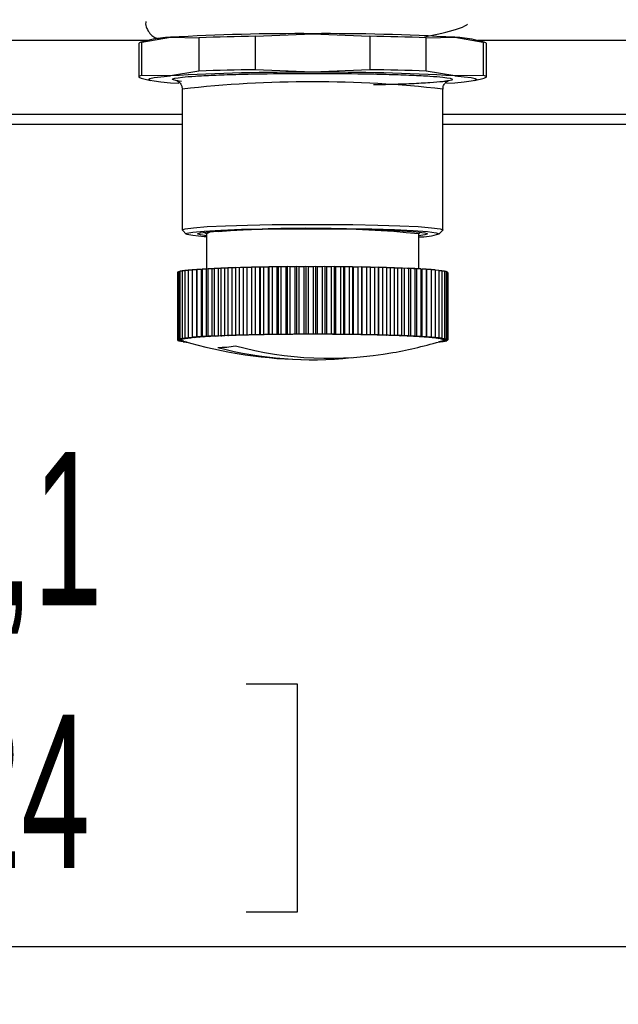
# Model space of a CAD drawing. Header units: millimetres. Extents: x 0 to 1260, y 0 to 891.
# Tile 31 of 56: x 722 to 753, y 213 to 264. Entities that reach past the tile are written whole.
import ezdxf

# ---------------------------------------------------------------- set-up
doc = ezdxf.new("R2010")
doc.units = ezdxf.units.MM
doc.header["$LTSCALE"] = 3
doc.layers.add('FORMAT', color=7, linetype='Continuous')
doc.styles.add('SLDTEXTSTYLE0', font='TXT', dxfattribs={"width": 0.605})
doc.dimstyles.new('SLDDIMSTYLE3', dxfattribs={"dimtxt": 7.704956, "dimasz": 9.906, "dimexe": 0, "dimexo": 0.0625, "dimgap": 1.926239, "dimtad": 1, "dimdec": 1, "dimrnd": 1e-09, "dimzin": 12, "dimdsep": 46, "dimtxsty": 'SLDTEXTSTYLE0', "dimsah": 1, "dimcen": 0.09, "dimadec": 0, "dimazin": 3, "dimtfac": 1, "dimtdec": 1, "dimtofl": 0, "dimtmove": 0, "dimatfit": 3, "dimfxl": 1, "dimfrac": 2, "dimtolj": 1, "dimtzin": 12, "dimarcsym": 0})

# ---------------------------------------------------------------- blocks, each defined once
blk = doc.blocks.new('_D_17')
at = {"layer": 'FORMAT'}
for p, q in [((656.47, 282.225), (656.47, 213.478)), ((789.559, 279.85), (789.559, 213.478)), ((712.726, 230.075), (710.08, 230.075)), ((710.08, 230.075), (710.08, 218.242)), ((733.304, 230.075), (735.95, 230.075)), ((735.95, 230.075), (735.95, 218.242)), ((710.08, 218.242), (712.726, 218.242)), ((735.95, 218.242), (733.304, 218.242)), ((656.47, 216.478), (789.559, 216.478))]:
    blk.add_line(p, q, dxfattribs=at)
for points in [[(656.47, 216.478), (666.376, 214.954), (666.376, 218.002)], [(789.559, 216.478), (779.653, 218.002), (779.653, 214.954)]]:
    blk.add_solid(points, dxfattribs=at)
at = {"layer": 'FORMAT', "char_height": 7.9375, "attachment_point": 1, "style": 'SLDTEXTSTYLE0'}
for s, insert in [('133,1', (709.786, 242.071)), ('5,24', (712.726, 228.474))]:
    blk.add_mtext(s, dxfattribs=dict(at, insert=insert))

msp = doc.modelspace()

# ---------------------------------------------------------------- linework, layer by layer
at = {"color": 7, "linetype": 'Continuous', "lineweight": 25}
for p, q in [((727.906085, 263.29237), (729.385105, 263.537958)), ((729.385105, 263.537958), (730.864125, 263.515853)), ((730.864125, 263.515853), (730.864125, 261.78545)), ((733.788281, 263.589494), (736.746321, 263.723341)), ((733.788281, 261.859091), (733.788281, 263.589494)), ((736.746321, 263.723341), (739.704361, 263.589494)), ((739.704361, 263.589494), (739.704361, 261.859091)), ((742.540295, 263.567877), (743.440459, 263.743931)), ((742.628517, 263.515853), (744.107537, 263.537958)), ((742.628517, 261.78545), (742.628517, 263.515853)), ((744.107537, 263.537958), (745.586556, 263.29237)), ((728.192804, 263.368852), (720.118926, 263.368852)), ((727.746321, 263.218729), (727.746321, 261.488327)), ((728.359922, 263.41299), (727.866604, 263.282697)), ((727.906085, 261.561968), (727.906085, 263.29237)), ((745.626037, 263.282697), (745.13272, 263.41299)), ((753.692804, 263.368852), (745.299837, 263.368852)), ((745.586556, 263.29237), (745.586556, 261.561968)), ((745.746321, 261.488327), (745.746321, 263.218729)), ((729.385105, 261.539862), (727.906085, 261.561968)), ((730.864125, 261.78545), (729.385105, 261.539862)), ((736.746321, 261.725244), (733.788281, 261.859091)), ((739.704361, 261.859091), (736.746321, 261.725244)), ((744.107537, 261.539862), (742.628517, 261.78545)), ((745.586556, 261.561968), (744.107537, 261.539862)), ((727.866604, 261.424359), (728.359922, 261.294065)), ((729.829509, 261.138982), (729.385105, 261.169097)), ((744.107537, 261.169097), (743.679546, 261.139987)), ((745.13272, 261.294065), (745.626037, 261.424359)), ((729.996321, 260.854955), (729.996321, 253.561903)), ((743.496321, 253.561903), (743.496321, 260.854955)), ((729.996321, 259.537735), (717.996321, 259.537735)), ((755.496321, 259.537735), (743.496321, 259.537735)), ((717.996321, 259.037174), (729.996321, 259.037174)), ((743.496321, 259.037174), (755.496321, 259.037174)), ((730.002757, 253.549048), (730.202567, 253.349619)), ((731.15149, 253.451504), (731.246321, 253.356854)), ((731.246321, 253.362094), (731.246321, 251.539081)), ((742.246321, 253.356854), (742.341151, 253.451504)), ((742.246321, 251.546403), (742.246321, 253.362094)), ((743.290075, 253.349619), (743.489884, 253.549048)), ((743.496321, 253.561903), (743.489884, 253.549048)), ((729.757162, 251.359941), (729.747021, 251.359677)), ((729.747021, 251.359677), (729.747021, 247.863008)), ((729.801354, 251.381959), (729.757162, 251.380985)), ((729.757162, 251.380985), (729.757162, 247.884316)), ((729.87938, 251.403641), (729.801354, 251.402209)), ((729.801354, 251.402209), (729.801354, 247.905541)), ((729.990862, 251.424904), (729.87938, 251.423248)), ((729.87938, 251.423248), (729.87938, 247.926579)), ((730.135256, 251.445663), (729.990862, 251.443998)), ((729.990862, 251.443998), (729.990862, 247.947329)), ((730.311858, 251.465829), (730.135256, 251.464358)), ((730.135256, 251.464358), (730.135256, 247.967689)), ((730.519808, 251.485313), (730.311858, 251.484229)), ((730.311858, 251.484229), (730.311858, 247.987561)), ((730.751612, 251.504011), (730.519808, 251.503515)), ((730.519808, 251.503515), (730.519808, 248.006846)), ((730.751612, 248.007342), (730.751612, 251.504011)), ((730.758093, 251.522121), (730.758093, 248.025452)), ((730.990127, 251.52191), (730.758093, 251.522121)), ((730.990127, 248.025242), (730.990127, 251.52191)), ((731.025552, 251.539956), (731.025552, 248.043287)), ((731.256684, 251.53904), (731.025552, 251.539956)), ((731.256684, 248.042372), (731.256684, 251.53904)), ((731.320882, 251.556934), (731.320882, 248.060265)), ((731.549987, 251.555317), (731.320882, 251.556934)), ((731.549987, 248.058649), (731.549987, 251.555317)), ((731.642645, 251.572972), (731.642645, 248.076304)), ((731.868606, 251.570663), (731.642645, 251.572972)), ((731.868606, 248.073994), (731.868606, 251.570663)), ((731.989271, 251.587992), (731.989271, 248.091324)), ((732.210989, 251.585001), (731.989271, 251.587992)), ((732.210989, 248.088332), (732.210989, 251.585001)), ((732.359074, 251.601921), (732.359074, 248.105252)), ((732.575467, 251.598262), (732.359074, 251.601921)), ((732.575467, 248.101593), (732.575467, 251.598262)), ((732.750251, 251.614691), (732.750251, 248.118022)), ((732.960265, 251.610382), (732.750251, 251.614691)), ((732.960265, 248.113714), (732.960265, 251.610382)), ((733.160897, 251.626239), (733.160897, 248.12957)), ((733.363509, 251.621302), (733.160897, 251.626239)), ((733.363509, 248.124633), (733.363509, 251.621302)), ((733.58901, 251.63651), (733.576098, 251.626402)), ((733.576098, 251.626402), (733.576098, 248.129733)), ((733.58901, 251.63651), (733.58901, 248.139841)), ((733.783233, 251.630968), (733.58901, 251.63651)), ((733.783233, 248.1343), (733.783233, 251.630968)), ((734.032505, 251.645453), (734.003461, 251.635409)), ((734.003461, 251.635409), (734.003461, 248.13874)), ((734.032505, 251.645453), (734.032505, 248.148784)), ((734.217393, 251.639334), (734.032505, 251.645453)), ((734.217393, 248.142665), (734.217393, 251.639334)), ((734.489222, 251.653025), (734.444186, 251.643094)), ((734.444186, 251.643094), (734.444186, 248.146425)), ((734.489222, 251.653025), (734.489222, 248.156356)), ((734.663874, 251.646358), (734.489222, 251.653025)), ((734.663874, 248.149689), (734.663874, 251.646358)), ((734.956935, 251.659188), (734.896127, 251.649419)), ((734.896127, 251.649419), (734.896127, 248.15275)), ((734.956935, 251.659188), (734.956935, 248.16252)), ((735.1205, 251.652007), (734.956935, 251.659188)), ((735.1205, 248.155338), (735.1205, 251.652007)), ((735.433366, 251.663914), (735.357083, 251.654353)), ((735.357083, 251.654353), (735.357083, 248.157684)), ((735.433366, 251.663914), (735.433366, 248.167245)), ((735.585047, 251.656252), (735.433366, 251.663914)), ((735.585047, 248.159583), (735.585047, 251.656252)), ((735.916194, 251.667178), (735.824806, 251.657873)), ((735.824806, 251.657873), (735.824806, 248.161204)), ((735.916194, 251.667178), (735.916194, 248.17051)), ((736.055252, 251.659073), (735.916194, 251.667178)), ((736.055252, 248.162405), (736.055252, 251.659073)), ((736.403065, 251.668966), (736.297019, 251.659961)), ((736.297019, 251.659961), (736.297019, 248.163292)), ((736.403065, 251.668966), (736.403065, 248.172297)), ((736.528823, 251.660457), (736.403065, 251.668966)), ((736.528823, 248.163789), (736.528823, 251.660457)), ((736.891609, 251.669267), (736.771421, 251.660607)), ((736.771421, 251.660607), (736.771421, 248.163938)), ((736.891609, 251.669267), (736.891609, 248.172598)), ((737.003454, 251.660397), (736.891609, 251.669267)), ((737.003454, 248.163728), (737.003454, 251.660397)), ((737.379445, 251.668082), (737.245701, 251.659808)), ((737.245701, 251.659808), (737.245701, 248.163139)), ((737.379445, 251.668082), (737.379445, 248.171413)), ((737.476833, 251.658893), (737.379445, 251.668082)), ((737.476833, 248.162224), (737.476833, 251.658893)), ((737.864197, 251.665414), (737.717547, 251.657568)), ((737.717547, 251.657568), (737.717547, 248.160899)), ((737.864197, 251.665414), (737.864197, 248.168746)), ((737.946652, 251.655951), (737.864197, 251.665414)), ((737.946652, 248.159283), (737.946652, 251.655951)), ((738.343503, 251.661279), (738.184662, 251.653898)), ((738.184662, 251.653898), (738.184662, 248.157229)), ((738.343503, 251.661279), (738.343503, 248.16461)), ((738.410624, 251.651588), (738.343503, 251.661279)), ((738.410624, 248.154919), (738.410624, 251.651588)), ((738.815027, 251.655695), (738.64477, 251.648815)), ((738.64477, 251.648815), (738.64477, 248.152146)), ((738.815027, 251.655695), (738.815027, 248.159026)), ((738.866487, 251.645823), (738.815027, 251.655695)), ((738.866487, 248.149155), (738.866487, 251.645823)), ((739.276473, 251.64869), (739.095628, 251.642345)), ((739.095628, 251.642345), (739.095628, 248.145676)), ((739.276473, 251.64869), (739.276473, 248.152021)), ((739.312021, 251.638686), (739.276473, 251.64869)), ((739.312021, 248.142017), (739.312021, 251.638686)), ((739.725592, 251.640298), (739.535041, 251.634519)), ((739.535041, 251.634519), (739.535041, 248.13785)), ((739.725592, 251.640298), (739.725592, 248.143629)), ((739.745055, 251.63021), (739.725592, 251.640298)), ((739.745055, 248.133541), (739.745055, 251.63021)), ((740.160196, 251.630559), (739.960868, 251.625374)), ((739.960868, 251.625374), (739.960868, 248.128705)), ((740.160196, 251.630559), (740.160196, 248.133891)), ((740.16348, 251.620437), (740.160196, 251.630559)), ((740.16348, 248.123768), (740.16348, 251.620437)), ((740.578168, 251.619523), (740.371033, 251.614956)), ((740.371033, 251.614956), (740.371033, 248.118288)), ((740.578168, 251.619523), (740.578168, 248.122854)), ((740.977472, 251.607241), (740.76354, 251.603316)), ((740.76354, 251.603316), (740.76354, 248.106647)), ((740.977472, 251.607241), (740.977472, 248.110572)), ((741.356162, 251.593774), (741.136475, 251.59051)), ((741.136475, 251.59051), (741.136475, 248.093841)), ((741.356162, 251.593774), (741.356162, 248.097105)), ((741.712394, 251.579188), (741.488021, 251.5766)), ((741.488021, 251.5766), (741.488021, 248.079931)), ((741.712394, 251.579188), (741.712394, 248.082519)), ((742.044431, 251.563553), (741.816466, 251.561654)), ((741.816466, 251.561654), (741.816466, 248.064986)), ((742.044431, 251.563553), (742.044431, 248.066884)), ((742.350656, 251.546946), (742.120211, 251.545746)), ((742.120211, 251.545746), (742.120211, 248.049077)), ((742.350656, 251.546946), (742.350656, 248.050278)), ((742.629578, 251.529448), (742.397774, 251.528952)), ((742.397774, 251.528952), (742.397774, 248.032283)), ((742.629578, 251.529448), (742.629578, 248.032779)), ((742.647803, 251.511354), (742.647803, 248.014685)), ((742.879837, 251.511144), (742.647803, 251.511354)), ((742.879837, 251.511144), (742.879837, 248.014475)), ((743.100214, 251.492123), (742.879837, 251.492996)), ((743.100214, 251.492123), (743.100214, 247.995454)), ((743.289636, 251.472477), (743.100214, 251.473814)), ((743.289636, 251.472477), (743.289636, 247.975809)), ((743.447179, 251.452304), (743.289636, 251.453914)), ((743.447179, 251.452304), (743.447179, 247.955635)), ((743.572076, 251.4317), (743.447179, 251.433385)), ((743.572076, 251.4317), (743.572076, 247.935031)), ((743.663719, 251.410766), (743.572076, 251.412315)), ((743.663719, 251.410766), (743.663719, 247.914097)), ((743.721661, 251.389604), (743.663719, 251.390793)), ((743.721661, 251.389604), (743.721661, 247.892935)), ((743.74562, 251.368318), (743.721661, 251.368901)), ((743.74562, 251.368318), (743.74562, 247.871649)), ((729.94635, 247.868193), (729.747021, 247.863008)), ((729.747021, 247.863008), (729.949633, 247.858071)), ((729.964297, 247.888882), (729.757162, 247.884316)), ((729.757162, 247.884316), (729.951385, 247.878774)), ((729.77098, 247.862424), (729.77098, 247.841722)), ((729.961531, 247.847501), (729.77098, 247.841722)), ((729.77098, 247.841722), (729.980994, 247.837413)), ((730.015286, 247.909465), (729.801354, 247.905541)), ((729.801354, 247.905541), (729.986241, 247.899422)), ((729.828922, 247.840533), (729.828922, 247.82056)), ((730.009767, 247.826905), (729.828922, 247.82056)), ((729.828922, 247.82056), (730.045315, 247.816901)), ((730.099068, 247.929843), (729.87938, 247.926579)), ((729.87938, 247.926579), (730.054032, 247.919912)), ((729.920565, 247.81901), (729.920565, 247.799626)), ((730.079923, 247.806065), (729.920565, 247.799626)), ((729.920565, 247.799626), (730.110603, 247.797062)), ((729.94635, 247.868193), (729.94635, 247.878918)), ((729.964297, 247.888882), (729.964297, 247.900148)), ((730.215235, 247.949917), (729.990862, 247.947329)), ((729.990862, 247.947329), (730.154427, 247.940147)), ((730.015286, 247.909465), (730.015286, 247.921391)), ((730.045462, 247.797941), (730.045462, 247.779022)), ((730.155003, 247.784112), (730.045462, 247.779022)), ((730.045462, 247.779022), (730.177193, 247.777676)), ((730.099068, 247.929843), (730.099068, 247.942578)), ((730.36322, 247.969588), (730.135256, 247.967689)), ((730.135256, 247.967689), (730.286937, 247.960027)), ((730.203006, 247.770218), (730.203006, 247.758848)), ((730.236345, 247.760632), (730.203006, 247.758848)), ((730.203006, 247.758848), (730.243569, 247.758562)), ((730.215235, 247.949917), (730.215235, 247.963649)), ((730.542304, 247.988761), (730.311858, 247.987561)), ((730.311858, 247.987561), (730.450916, 247.979456)), ((730.36322, 247.969588), (730.36322, 247.984567)), ((730.751612, 248.007342), (730.519808, 248.006846)), ((730.519808, 248.006846), (730.645566, 247.998338)), ((730.542304, 247.988761), (730.542304, 248.005324)), ((730.990127, 248.025242), (730.758093, 248.025452)), ((730.758093, 248.025452), (730.869938, 248.016582)), ((731.256684, 248.042372), (731.025552, 248.043287)), ((731.025552, 248.043287), (731.122939, 248.034098)), ((731.549987, 248.058649), (731.320882, 248.060265)), ((731.320882, 248.060265), (731.403337, 248.050802)), ((731.868606, 248.073994), (731.642645, 248.076304)), ((731.642645, 248.076304), (731.709766, 248.066613)), ((732.210989, 248.088332), (731.989271, 248.091324)), ((731.989271, 248.091324), (732.040731, 248.081452)), ((732.575467, 248.101593), (732.359074, 248.105252)), ((732.359074, 248.105252), (732.394623, 248.095249)), ((732.960265, 248.113714), (732.750251, 248.118022)), ((732.750251, 248.118022), (732.769715, 248.107934)), ((733.363509, 248.124633), (733.160897, 248.12957)), ((733.160897, 248.12957), (733.16418, 248.119448)), ((733.58901, 248.139841), (733.576098, 248.129733)), ((733.783233, 248.1343), (733.58901, 248.139841)), ((734.032505, 248.148784), (734.003461, 248.13874)), ((734.217393, 248.142665), (734.032505, 248.148784)), ((734.489222, 248.156356), (734.444186, 248.146425)), ((734.663874, 248.149689), (734.489222, 248.156356)), ((734.956935, 248.16252), (734.896127, 248.15275)), ((735.1205, 248.155338), (734.956935, 248.16252)), ((735.433366, 248.167245), (735.357083, 248.157684)), ((735.585047, 248.159583), (735.433366, 248.167245)), ((735.916194, 248.17051), (735.824806, 248.161204)), ((736.055252, 248.162405), (735.916194, 248.17051)), ((736.403065, 248.172297), (736.297019, 248.163292)), ((736.528823, 248.163789), (736.403065, 248.172297)), ((736.891609, 248.172598), (736.771421, 248.163938)), ((737.003454, 248.163728), (736.891609, 248.172598)), ((737.379445, 248.171413), (737.245701, 248.163139)), ((737.476833, 248.162224), (737.379445, 248.171413)), ((737.864197, 248.168746), (737.717547, 248.160899)), ((737.946652, 248.159283), (737.864197, 248.168746)), ((738.343503, 248.16461), (738.184662, 248.157229)), ((738.410624, 248.154919), (738.343503, 248.16461)), ((738.815027, 248.159026), (738.64477, 248.152146)), ((738.866487, 248.149155), (738.815027, 248.159026)), ((739.276473, 248.152021), (739.095628, 248.145676)), ((739.312021, 248.142017), (739.276473, 248.152021)), ((739.725592, 248.143629), (739.535041, 248.13785)), ((739.745055, 248.133541), (739.725592, 248.143629)), ((740.160196, 248.133891), (739.960868, 248.128705)), ((740.16348, 248.123768), (740.160196, 248.133891)), ((740.578168, 248.122854), (740.371033, 248.118288)), ((740.565256, 248.112746), (740.578168, 248.122854)), ((740.977472, 248.110572), (740.76354, 248.106647)), ((740.948427, 248.100528), (740.977472, 248.110572)), ((741.356162, 248.097105), (741.136475, 248.093841)), ((741.311126, 248.087174), (741.356162, 248.097105)), ((741.712394, 248.082519), (741.488021, 248.079931)), ((741.651586, 248.072749), (741.712394, 248.082519)), ((742.044431, 248.066884), (741.816466, 248.064986)), ((741.968147, 248.057323), (742.044431, 248.066884)), ((742.350656, 248.050278), (742.120211, 248.049077)), ((742.259269, 248.040972), (742.350656, 248.050278)), ((742.629578, 248.032779), (742.397774, 248.032283)), ((742.523532, 248.023775), (742.629578, 248.032779)), ((742.879837, 248.014475), (742.647803, 248.014685)), ((742.759648, 248.005815), (742.879837, 248.014475)), ((742.869082, 248.0137), (742.869082, 247.99637)), ((743.100214, 247.995454), (742.869082, 247.99637)), ((742.966469, 247.987181), (743.100214, 247.995454)), ((743.060531, 247.992999), (743.060531, 247.977425)), ((743.289636, 247.975809), (743.060531, 247.977425)), ((743.142986, 247.967962), (743.289636, 247.975809)), ((743.221217, 247.972148), (743.221217, 247.957945)), ((743.447179, 247.955635), (743.221217, 247.957945)), ((743.275997, 247.76629), (743.357385, 247.766968)), ((743.288338, 247.948254), (743.447179, 247.955635)), ((743.357385, 247.766968), (743.290145, 247.770364)), ((743.342376, 247.785489), (743.501779, 247.787328)), ((743.350359, 247.951136), (743.350359, 247.938023)), ((743.572076, 247.935031), (743.350359, 247.938023)), ((743.357385, 247.785663), (743.357385, 247.766968)), ((743.501779, 247.787328), (743.368728, 247.79317)), ((743.401819, 247.928151), (743.572076, 247.935031)), ((743.409255, 247.805047), (743.613261, 247.808078)), ((743.613261, 247.808078), (743.441744, 247.814625)), ((743.447326, 247.92999), (743.447326, 247.917756)), ((743.663719, 247.914097), (743.447326, 247.917756)), ((743.477355, 247.825192), (743.691287, 247.829116)), ((743.482875, 247.907752), (743.663719, 247.914097)), ((743.501779, 247.806421), (743.501779, 247.787328)), ((743.691287, 247.829116), (743.5064, 247.835235)), ((743.511647, 247.908762), (743.511647, 247.897244)), ((743.721661, 247.892935), (743.511647, 247.897244)), ((743.528344, 247.845775), (743.735479, 247.850341)), ((743.531111, 247.887156), (743.721661, 247.892935)), ((743.735479, 247.850341), (743.541256, 247.855883)), ((743.543008, 247.887517), (743.543008, 247.876586)), ((743.74562, 247.871649), (743.543008, 247.876586)), ((743.546292, 247.866464), (743.74562, 247.871649)), ((743.613261, 247.827685), (743.613261, 247.808078)), ((743.691287, 247.849367), (743.691287, 247.829116)), ((743.735479, 247.871385), (743.735479, 247.850341))]:
    msp.add_line(p, q, dxfattribs=at)
at = {"color": 7, "linetype": 'Continuous', "lineweight": 25, "flags": 128}
for points in [[(727.906085, 261.561968), (727.836305, 261.543701), (727.786351, 261.525312), (727.756334, 261.50684), (727.746321, 261.488327), (727.756334, 261.469813), (727.786351, 261.451342), (727.836305, 261.432952), (727.866604, 261.424359)], [(729.385105, 261.169097), (728.893345, 261.212594), (728.535951, 261.258519), (728.319039, 261.306085), (728.246321, 261.354479), (728.319039, 261.402874), (728.535951, 261.45044), (728.893345, 261.496365), (729.385105, 261.539862)], [(744.107537, 261.539862), (744.599297, 261.496365), (744.95669, 261.45044), (745.173602, 261.402874), (745.246321, 261.354479), (745.173602, 261.306085), (744.95669, 261.258519), (744.599297, 261.212594), (744.107537, 261.169097)], [(745.626037, 261.424359), (745.656336, 261.432952), (745.706291, 261.451342), (745.736308, 261.469813), (745.746321, 261.488327), (745.736308, 261.50684), (745.706291, 261.525312), (745.656336, 261.543701), (745.586556, 261.561968)], [(730.002757, 253.549048), (729.996321, 253.561903), (730.143824, 253.623119), (730.579889, 253.681659), (731.285456, 253.734965), (732.229689, 253.780708), (733.371321, 253.816888), (734.660456, 253.841924), (736.040753, 253.854721), (737.451888, 253.854721), (738.832185, 253.841924), (740.121321, 253.816888), (741.262952, 253.780708), (742.207185, 253.734965), (742.912752, 253.681659), (743.348817, 253.623119), (743.496321, 253.561903)], [(731.246321, 253.206938), (731.133906, 253.214796), (730.539192, 253.270867), (730.234717, 253.331203), (730.234717, 253.392984), (730.539192, 253.45332), (731.133906, 253.509391), (731.99105, 253.558574), (733.070545, 253.59857), (734.321916, 253.627509), (735.686649, 253.644037), (737.10093, 253.647382), (738.498631, 253.637387), (739.814396, 253.614519), (740.986701, 253.579849), (741.96073, 253.534996), (742.69094, 253.482059), (743.143185, 253.423512), (743.296321, 253.362094), (743.296321, 253.362094)], [(730.787821, 253.362094), (730.937213, 253.419928), (731.377898, 253.474863), (732.087778, 253.524143), (733.031257, 253.565297), (734.161024, 253.596261), (735.42043, 253.615483), (736.746321, 253.622), (738.072212, 253.615483), (739.331617, 253.596261), (740.461385, 253.565297), (741.404864, 253.524143), (742.114744, 253.474863), (742.555429, 253.419928), (742.704821, 253.362094), (742.555429, 253.304259), (742.246321, 253.262114)], [(731.246321, 253.262114), (730.937213, 253.304259), (730.787821, 253.362094)]]:
    msp.add_lwpolyline(points, dxfattribs=at)
at = {"color": 7, "linetype": 'Continuous', "lineweight": 25}
for centre, radius, start, end in [((729.695288, 256.725793), 6.819223, 92.6070939, 101.2928574), ((735.945907, 149.263105), 114.463034, 89.59934034, 93.28588525), ((735.659997, 131.173452), 132.42927, 90.80982847, 92.07539711), ((737.546735, 149.263105), 114.463034, 86.71411475, 90.40065966), ((737.832645, 131.173452), 132.42927, 87.92460289, 89.19017153), ((743.797353, 256.725793), 6.819223, 78.7071426, 87.3929061), ((727.90592, 263.082604), 0.209766, 89.9548833, 139.5384313), ((745.586722, 263.082604), 0.209766, 40.4615687, 90.0451167), ((735.945907, 147.265009), 114.463034, 89.59934034, 93.28588525), ((735.659997, 129.44305), 132.42927, 90.80982847, 92.07539711), ((737.546735, 147.265009), 114.463034, 86.71411475, 90.40065966), ((737.832645, 129.44305), 132.42927, 87.92460289, 89.19017152), ((731.675808, 252.720482), 0.772091, 76.6516611, 123.7978738), ((736.430155, 194.636379), 59.013027, 84.34389917, 94.44739667), ((742.304019, 256.44693), 3.240506, 268.9797729, 287.8314618), ((733.854277, 206.932781), 44.681993, 92.7509671, 92.9561056), ((734.370855, 195.814684), 55.812099, 92.392762, 92.5696291), ((734.851957, 183.909748), 67.726764, 92.07932236, 92.23478401), ((735.286675, 171.523342), 80.120806, 91.80021835, 91.93920237), ((735.666762, 158.998587), 92.651334, 91.54778984, 91.67394139), ((735.986932, 146.702327), 104.951769, 91.31624979, 91.43234102), ((736.24504, 135.009969), 116.64698, 91.10110832, 91.20930387), ((736.44212, 124.289873), 127.368892, 90.89878978, 91.0008247), ((736.582273, 114.887943), 136.77187, 90.70636964, 90.8036726), ((736.672435, 107.113108), 144.54723, 90.52138782, 90.61516928), ((736.722, 101.224319), 150.43623, 90.34171131, 90.43302901), ((736.742355, 97.419621), 154.240983, 90.16542896, 90.25523866), ((736.746308, 95.827792), 155.832817, 89.99076654, 90.07996358), ((736.747464, 96.502893), 155.157715, 89.81601378, 89.90546936), ((736.759567, 99.421984), 152.238598, 89.63945682, 89.73005233), ((736.795826, 104.486092), 147.174359, 89.45931046, 89.55197252), ((736.868275, 111.524398), 140.135678, 89.27364415, 89.36938367), ((736.98718, 120.30146), 131.357807, 89.08029542, 89.18025405), ((737.160523, 130.527145), 121.130649, 88.87676174, 88.98227055), ((737.393592, 141.868859), 109.786536, 88.66005883, 88.77271617), ((737.688683, 153.965523), 97.686267, 88.42652724, 88.54830581), ((738.044944, 166.442702), 85.203996, 88.17155875, 88.30495834), ((738.45835, 178.928212), 72.711636, 87.88919659, 88.03746893), ((738.921822, 191.067548), 60.563444, 87.57153198, 87.73902284), ((739.425488, 202.538444), 49.081483, 87.207761, 87.4004495), ((739.957056, 213.063944), 38.542552, 86.7826524, 87.0090356), ((729.961873, 247.867636), 0.015534, 177.9420131, 218.0050302), ((729.964274, 247.866151), 0.01804, 135.5966649, 173.5005057), ((729.984353, 247.885169), 0.044042, 217.9711519, 238.7892829), ((729.991321, 247.84106), 0.054929, 119.4702244, 136.6385548), ((730.031308, 247.958311), 0.130949, 237.8012785, 247.4044379), ((730.042997, 247.753138), 0.156908, 111.2053947, 120.1037244), ((730.102552, 248.125601), 0.312775, 247.129947, 252.7433953), ((730.11865, 247.563537), 0.361041, 106.6362466, 111.5148174), ((730.217849, 247.235284), 0.703954, 103.4566821, 106.7233301), ((736.746321, 270.465799), 23.62, 253.4507702, 269.5562765), ((730.339544, 246.732216), 1.221532, 101.3536634, 103.5169488), ((730.482916, 246.021436), 1.946627, 99.7150173, 101.3724538), ((730.646552, 245.071212), 2.910838, 98.5212621, 99.7335534), ((730.829288, 243.854383), 4.141311, 97.525148, 98.526983), ((731.029404, 242.345186), 5.663718, 96.754941, 97.5326905), ((731.245444, 240.523611), 7.498059, 96.0827352, 96.7570876), ((731.475444, 238.371128), 9.662796, 95.5417154, 96.0864039), ((731.717728, 235.875991), 12.169668, 95.0543794, 95.5426346), ((731.970165, 233.02783), 15.028994, 94.650654, 95.0563953), ((732.230933, 229.823925), 18.243494, 94.278335, 94.6510827), ((732.497817, 226.26262), 21.814785, 93.9630551, 94.2795446), ((732.768933, 222.35059), 25.736198, 93.6669313, 93.963266), ((733.042066, 218.095056), 30.000488, 93.4117883, 93.6677067), ((733.315358, 213.512049), 34.591637, 93.1685856, 93.411895), ((733.586679, 208.617418), 39.493781, 92.9560513, 93.1691088), ((733.854277, 203.436112), 44.681993, 92.7509671, 92.9561056), ((734.116193, 197.991967), 50.132435, 92.5696019, 92.7513348), ((734.370855, 192.318016), 55.812099, 92.392762, 92.5696291), ((734.616549, 186.445073), 61.690178, 92.23477095, 92.39302916), ((734.851957, 180.413079), 67.726764, 92.07932236, 92.23478401), ((735.075668, 174.258493), 73.885415, 91.93919637, 92.07952165), ((735.286675, 168.026673), 80.120806, 91.80021835, 91.93920237), ((735.483925, 161.75813), 86.392452, 91.67393853, 91.80037037), ((735.666762, 155.501919), 92.651334, 91.54778984, 91.67394139), ((735.834523, 149.300806), 98.854715, 91.43233904, 91.54790793), ((735.986932, 143.205658), 104.951769, 91.31624979, 91.43234102), ((736.123734, 137.259588), 110.899412, 91.20930139, 91.31634288), ((736.24504, 131.5133), 116.64698, 91.10110832, 91.20930387), ((736.351006, 126.008315), 122.152985, 91.00082082, 91.10118257), ((736.44212, 120.793204), 127.368892, 90.89878978, 91.0008247), ((736.518929, 115.906005), 132.256695, 90.80366671, 90.89884954), ((736.582273, 111.391274), 136.77187, 90.70636964, 90.8036726), ((736.633058, 107.28181), 140.881648, 90.61516086, 90.70641805), ((736.672435, 103.616439), 144.54723, 90.52138782, 90.61516928), ((736.701614, 100.421178), 147.742624, 90.4330176, 90.52142715), ((736.722, 97.72765), 150.43623, 90.34171131, 90.43302901), ((736.73505, 95.553825), 152.610094, 90.25522376, 90.34174327), ((736.742355, 93.922952), 154.240983, 90.16542896, 90.25523866), ((736.745541, 92.844031), 155.319909, 90.07994462, 90.16545484), ((736.746308, 92.331123), 155.832817, 89.99076654, 90.07996358), ((736.746373, 92.383705), 155.780235, 89.90544565, 89.99078733), ((736.747464, 93.006224), 155.157715, 89.81601378, 89.90546936), ((736.751305, 94.188489), 153.975444, 89.73002297, 89.81603024), ((736.759567, 95.925315), 152.238598, 89.63945682, 89.73005233), ((736.773896, 98.197101), 149.966767, 89.55193636, 89.63946958), ((736.795826, 100.989423), 147.174359, 89.45931046, 89.55197252), ((736.826846, 104.273929), 143.889707, 89.36933919, 89.45932003), ((736.868275, 108.02773), 140.135677, 89.27364415, 89.36938367), ((736.921375, 112.214757), 135.948313, 89.18019921, 89.27365101), ((736.98718, 116.804791), 131.357807, 89.08029542, 89.18025405), ((737.066664, 121.755402), 126.406558, 88.98220262, 89.08030005), ((737.160523, 127.030476), 121.13065, 88.87676174, 88.98227055), ((737.269393, 132.582849), 115.577209, 88.77263134, 88.8767647), ((737.393592, 138.37219), 109.786536, 88.66005883, 88.77271617), ((737.533383, 144.348426), 103.808666, 88.54819875, 88.66006088), ((737.688683, 150.468854), 97.686267, 88.42652724, 88.54830581), ((737.859369, 156.682438), 91.47034, 88.30482139, 88.42652953), ((738.044944, 162.946033), 85.203996, 88.17155875, 88.30495834), ((738.244903, 169.209618), 78.937221, 88.03729078, 88.17156312), ((736.746321, 270.465799), 23.62, 280.1507727, 286.5492298), ((738.45835, 175.431543), 72.711636, 87.88919659, 88.03746893), ((738.684413, 181.564732), 66.574281, 87.73878633, 87.88920617), ((738.921822, 187.570879), 60.563444, 87.57153198, 87.73902284), ((739.16938, 193.407653), 54.721422, 87.4001276, 87.5715523), ((739.425488, 199.041775), 49.081483, 87.207761, 87.4004495), ((739.688669, 204.437251), 43.679592, 87.008584, 87.2078021), ((739.957056, 209.567275), 38.542552, 86.7826524, 87.0090356), ((740.22896, 214.403501), 33.698688, 86.5459, 86.7827335), ((740.502311, 218.926743), 29.167194, 86.2739447, 86.5465575), ((740.775284, 223.11728), 24.967776, 85.9848561, 86.2741042), ((741.045689, 226.96434), 21.111225, 85.6476846, 85.9858592), ((741.311642, 230.457429), 17.608026, 85.2829219, 85.6480046), ((741.570917, 233.5946), 14.460159, 84.8493231, 85.2845459), ((741.821658, 236.374787), 11.668688, 84.3696744, 84.8499923), ((742.061689, 238.804874), 9.226776, 83.7852844, 84.3725169), ((742.289264, 240.893015), 7.12627, 83.1194869, 83.7867871), ((742.502344, 242.654528), 5.351916, 82.2806526, 83.1250202), ((742.699373, 244.106185), 3.886949, 81.2847491, 82.2844217), ((742.878524, 245.270954), 2.708484, 79.9675274, 81.2972854), ((743.038508, 246.173251), 1.792114, 78.3034754, 79.9787641), ((743.177779, 246.842559), 1.10847, 75.9262625, 78.339264), ((743.295374, 247.309638), 0.626815, 72.5944902, 75.9705938), ((743.373991, 248.17112), 0.361041, 286.6362466, 291.5148174), ((743.390089, 247.609056), 0.312775, 67.129947, 72.7433953), ((743.449644, 247.981519), 0.156908, 291.2053947, 300.1037244), ((743.461333, 247.776346), 0.130949, 57.8012785, 67.4044379), ((743.501321, 247.893597), 0.054929, 299.4702244, 316.6385548), ((743.508288, 247.849488), 0.044042, 37.9711519, 58.7892829), ((743.528367, 247.868506), 0.01804, 315.5966649, 353.5005057), ((743.530768, 247.867021), 0.015534, 357.942013, 38.0050302), ((731.887197, 252.371828), 4.886485, 269.4686332, 280.2384161), ((736.705439, 265.679923), 18.833197, 255.0341098, 276.2094772), ((737.613169, 265.70074), 18.776759, 255.0074467, 280.109609)]:
    msp.add_arc(centre, radius, start, end, dxfattribs=at)
at = {"color": 8, "linetype": 'Continuous', "lineweight": 25}
msp.add_arc((736.747996, 200.947135), 60.287081, 83.57304763, 96.4301633, dxfattribs=at)
at = {"color": 7, "linetype": 'Continuous', "lineweight": 25}
for points, knots in [([(728.111074, 264.355549), (728.107047, 264.315831), (728.089788, 264.145647), (728.244609, 263.796695), (728.486141, 263.542943), (728.70466, 263.479483), (728.766918, 263.461403)], [0, 0, 0, 0, 0.06783281, 0.2906540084, 0.7979004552, 1, 1, 1, 1]), ([(743.440459, 263.743931), (743.971522, 263.883129), (744.533669, 264.030474), (744.751928, 264.200191), (744.763996, 264.209575)], [0, 0, 0, 0, 0.944707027, 1, 1, 1, 1]), ([(729.836329, 261.265647), (729.809753, 261.269733), (729.739919, 261.280469), (729.705098, 261.290926), (729.726466, 261.286673), (729.824599, 261.2341), (729.926903, 261.116573), (729.990655, 260.991383), (729.986699, 260.907274), (729.985459, 260.880907)], [0, 0, 0, 0, 0.161229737, 0.423672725, 0.61780845, 0.759337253, 0.855267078, 0.954628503, 1, 1, 1, 1]), ([(743.507072, 260.848811), (743.504699, 260.884239), (743.497763, 260.987818), (743.577166, 261.138667), (743.699565, 261.257619), (743.782315, 261.290626), (743.776624, 261.287799), (743.709586, 261.268649), (743.573863, 261.254141), (743.543234, 261.250867)], [0, 0, 0, 0, 0.050112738, 0.146513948, 0.237925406, 0.37666009, 0.548398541, 0.898085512, 1, 1, 1, 1])]:
    msp.add_open_spline(points, degree=3, knots=knots, dxfattribs=at)
at = {"color": 8, "linetype": 'Continuous', "lineweight": 25}
msp.add_open_spline([(729.962949, 261.247771), (729.743279, 261.283105), (729.283976, 261.356986), (729.772938, 261.455564), (730.640001, 261.529076), (731.583575, 261.579699), (732.742971, 261.620768), (734.431535, 261.658971), (736.746303, 261.678358), (739.061162, 261.65897), (740.749569, 261.62077), (741.909459, 261.579693), (742.851187, 261.529098), (743.72692, 261.455453), (744.171601, 261.354465), (743.726447, 261.25355), (742.85212, 261.17978), (741.905803, 261.129578), (740.903985, 261.092282), (740.17778, 261.077182), (739.902096, 261.07145)], degree=3, knots=[0, 0, 0, 0, 0.074874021, 0.156552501, 0.200521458, 0.2454235, 0.290325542, 0.334294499, 0.415972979, 0.497651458, 0.541620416, 0.586522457, 0.631424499, 0.675393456, 0.757071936, 0.838750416, 0.882719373, 0.927621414, 0.972523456, 1, 1, 1, 1], dxfattribs=at)

# ---------------------------------------------------------------- dimensions: what is measured, and where the dimension line sits
at = {"layer": 'FORMAT'}
dim = msp.add_linear_dim(base=(789.559476, 216.478489), p1=(656.470474, 282.224746), p2=(789.559476, 279.849718), dimstyle='SLDDIMSTYLE3', dxfattribs=at)
dim.commit()
dim.dimension.update_dxf_attribs({"geometry": '_D_17', "text_midpoint": (723.014975, 216.478489), "dimtype": 160})

doc.saveas('drawing.dxf')
